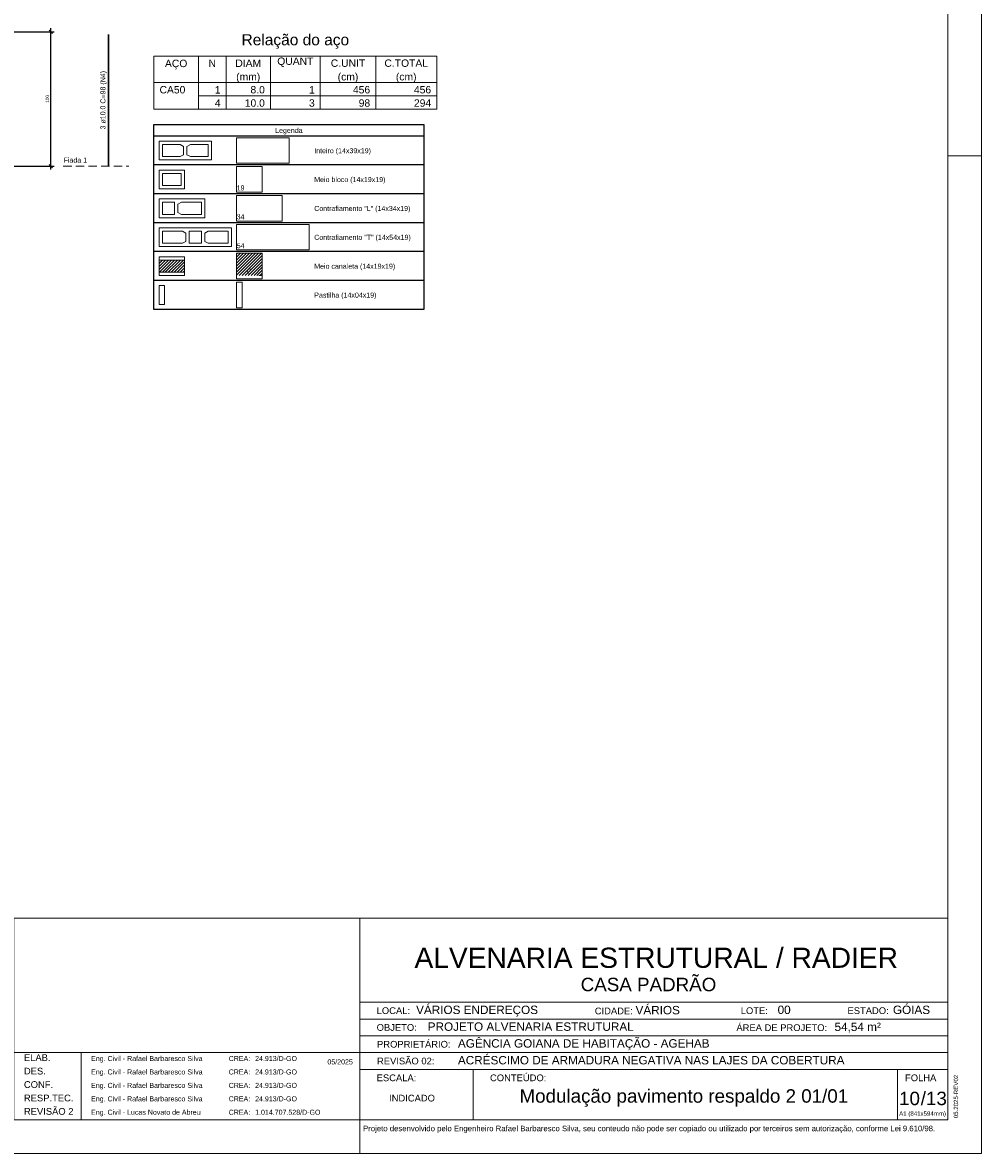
# Model space of a CAD drawing. Header units: millimetres. Extents: x 337 to 624, y -381 to -65.
# Tile 53 of 139: x 497 to 526, y -381 to -347. Entities that reach past the tile are written whole.
import ezdxf
from ezdxf.enums import TextEntityAlignment as Align

# ---------------------------------------------------------------- set-up
doc = ezdxf.new("R2010")
doc.units = ezdxf.units.MM
doc.header["$MEASUREMENT"] = 0
doc.linetypes.add('Dashed2', pattern=[0.375, 0.25, -0.125])
doc.linetypes.add('DOT', pattern=[6.35, 0, -6.35])
doc.layers.get('0').update_dxf_attribs({"lineweight": 5})
for name, color, linetype, lineweight in [('Armadura', 7, 'Continuous', 30), ('Cotas', 7, 'Continuous', 5), ('Descrição da armadura', 7, 'Continuous', 5), ('DI-Tabelas', 7, 'Continuous', 25), ('PA-Graute', 8, 'Continuous', 0), ('PA-Piso', 7, 'Continuous', 20), ('PE-Contrafiamento L', 1, 'Continuous', 13), ('PE-Contrafiamento T', 1, 'Continuous', 5), ('PE-Inteiro', 7, 'Continuous', 5), ('PE-Meio', 1, 'Continuous', 5), ('PE-Meio canaleta', 5, 'Continuous', 5), ('PE-Paredes', 1, 'Continuous', 5), ('PE-Pastilha', 3, 'Continuous', 5), ('PRANCHA 01', 7, 'Continuous', 20), ('Relação do aço', 7, 'Continuous', 0)]:
    doc.layers.add(name, color=color, linetype=linetype, lineweight=lineweight)
doc.layers.add('PDF_Text', color=7, linetype='Continuous')
doc.styles.add('Arial', font='arial.ttf')
doc.styles.add('PDF Arial', font='arial.ttf')
doc.dimstyles.new('UM_25.000000', dxfattribs={"dimtxt": 0.18, "dimasz": 0.1, "dimexe": 0.1, "dimexo": 0.2, "dimgap": 0, "dimtad": 1, "dimtih": 1, "dimtoh": 1, "dimdec": 1, "dimlfac": 25, "dimzin": 0, "dimdsep": 46, "dimtxsty": 'Standard', "dimcen": 0.09, "dimdle": 0.1, "dimadec": 1, "dimazin": 2, "dimtfac": 1, "dimtdec": 4, "dimtofl": 0, "dimtmove": 0, "dimatfit": 3, "dimfxl": 1, "dimtolj": 1, "dimarcsym": 0})
pattern_1 = [(45, (508.52946, -522.06415), (-0.044194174, 0.044194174), [])]

# ---------------------------------------------------------------- blocks, each defined once
blk = doc.blocks.new('Carimbo_Rafael_2022')
at = {"color": 0}
for p, q in [((524.018, -54.927), (551.818, -54.927)), ((524.018, -60.927), (551.818, -60.927))]:
    blk.add_line(p, q, dxfattribs=at)
for p, q in [((524.018, -54.927), (524.018, -60.927)), ((524.018, -54.927), (524.018, -60.927)), ((534.318, -54.927), (534.318, -60.927)), ((534.318, -54.927), (534.318, -60.927)), ((551.818, -54.927), (551.818, -60.927)), ((534.318, -57.427), (551.818, -57.427)), ((534.318, -57.927), (551.818, -57.927)), ((534.318, -58.427), (551.818, -58.427)), ((524.018, -58.927), (534.318, -58.927)), ((526.018, -58.927), (526.018, -60.927)), ((534.318, -58.927), (551.818, -58.927)), ((534.318, -59.427), (551.818, -59.427)), ((537.692, -59.427), (537.692, -60.927)), ((550.318, -59.427), (550.318, -60.927))]:
    blk.add_line(p, q)
at = {"color": 152, "true_color": 0x0063c7, "style": 'Arial'}
for s, height, p in [('ALVENARIA ESTRUTURAL / RADIER', 0.6, (535.944, -56.402)), ('CASA PADRÃO', 0.4, (540.891, -57.098)), ('VÁRIOS ENDEREÇOS', 0.25, (535.992, -57.777)), ('VÁRIOS', 0.25, (542.524, -57.786)), ('00', 0.25, (546.753, -57.777)), ('GÓIAS', 0.25, (550.185, -57.777)), ('PROJETO ALVENARIA ESTRUTURAL', 0.25, (536.338, -58.277)), ('54,54 m²', 0.25, (548.448, -58.284)), ('AGÊNCIA GOIANA DE HABITAÇÃO - AGEHAB', 0.25, (537.237, -58.777)), ('ACRÉSCIMO DE ARMADURA NEGATIVA NAS LAJES DA COBERTURA', 0.25, (537.237, -59.277)), ('INDICADO', 0.2, (535.187, -60.381)), ('/13', 0.4, (551.013, -60.49))]:
    blk.add_text(s, height=height, dxfattribs=at).set_placement(p)
at = {"style": 'Arial'}
for s, height, p in [('LOCAL:', 0.2, (534.818, -57.777)), ('CIDADE:', 0.2, (541.31, -57.786)), ('LOTE:', 0.2, (545.656, -57.777)), ('ESTADO:', 0.2, (548.833, -57.777)), ('OBJETO:', 0.2, (534.818, -58.277)), ('ÁREA DE PROJETO:', 0.2, (545.526, -58.284)), ('PROPRIETÁRIO:', 0.2, (534.829, -58.777)), ('ELAB.', 0.2, (524.318, -59.177)), ('Eng. Civil - Rafael Barbaresco Silva', 0.15, (526.318, -59.177)), ('CREA:', 0.15, (530.414, -59.177)), ('24.913/D-GO', 0.15, (531.2, -59.177)), ('05/2025', 0.15, (533.352, -59.277)), ('REVISÃO 02:', 0.2, (534.829, -59.277)), ('DES.', 0.2, (524.318, -59.577)), ('Eng. Civil - Rafael Barbaresco Silva', 0.15, (526.318, -59.577)), ('CREA:', 0.15, (530.414, -59.577)), ('24.913/D-GO', 0.15, (531.2, -59.577)), ('ESCALA:', 0.2, (534.818, -59.777)), ('CONTEÚDO:', 0.2, (538.192, -59.777)), (' FOLHA', 0.2, (550.468, -59.777)), ('CONF.', 0.2, (524.318, -59.977)), ('Eng. Civil - Rafael Barbaresco Silva', 0.15, (526.318, -59.977)), ('CREA:', 0.15, (530.414, -59.977)), ('24.913/D-GO', 0.15, (531.2, -59.977)), ('RESP.TEC.', 0.2, (524.318, -60.377)), ('Eng. Civil - Rafael Barbaresco Silva', 0.15, (526.318, -60.377)), ('CREA:', 0.15, (530.414, -60.377)), ('24.913/D-GO', 0.15, (531.2, -60.377)), ('REVISÃO 2', 0.2, (524.318, -60.777)), ('Eng. Civil - Lucas Novato de Abreu', 0.15, (526.318, -60.777)), ('CREA:', 0.15, (530.414, -60.777)), ('1.014.707.528/D-GO', 0.15, (531.2, -60.777))]:
    blk.add_text(s, height=height, dxfattribs=at).set_placement(p)
at = {"layer": 'PDF_Text', "insert": (552.128, -60.879), "char_height": 0.13, "attachment_point": 7, "rotation": 90, "line_spacing_factor": 0.76943, "style": 'PDF Arial'}
blk.add_mtext('05.2025-REV02', dxfattribs=at)
at = {"layer": 'PDF_Text', "insert": (550.371, -60.845), "char_height": 0.13, "attachment_point": 7, "line_spacing_factor": 0.76943, "style": 'PDF Arial'}
blk.add_mtext('A1 (841x594mm)', dxfattribs=at)
at = {"layer": 'PDF_Text', "insert": (534.414, -61.318), "char_height": 0.165, "attachment_point": 7, "style": 'PDF Arial'}
blk.add_mtext('Projeto desenvolvido pelo Engenheiro Rafael Barbaresco Silva, seu conteudo não pode ser copiado ou utilizado por terceiros sem autorização, conforme Lei 9.610/98.', dxfattribs=at)
blk = doc.blocks.new('_Oblique')
at = {"color": 0, "linetype": 'ByBlock', "lineweight": -2}
blk.add_line((-0.5, -0.5), (0.5, 0.5), dxfattribs=at)
blk = doc.blocks.new('*D295')
at = {"layer": 'Cotas', "color": 0, "lineweight": -2, "transparency": 16777216}
for p, q in [((496.885, -347.759), (498.15, -347.759)), ((498.05, -351.859), (498.05, -347.659)), ((496.885, -351.759), (498.15, -351.759))]:
    blk.add_line(p, q, dxfattribs=at)
at = {"layer": 'Defpoints', "color": 0, "transparency": 16777216}
for p in [(496.785, -347.759), (498.05, -347.759), (496.785, -351.759)]:
    blk.add_point(p, dxfattribs=at)
at = {"layer": 'Cotas', "color": 0, "lineweight": -2, "transparency": 16777216, "xscale": 0.1, "yscale": 0.1, "zscale": 0.1}
for p, rotation in [((498.05, -347.759), 90), ((498.05, -351.759), 270)]:
    blk.add_blockref('_Oblique', p, dxfattribs=dict(at, rotation=rotation))
at = {"layer": 'Cotas', "transparency": 16777216, "insert": (497.95, -349.759), "char_height": 0.1, "attachment_point": 5, "rotation": 90, "style": 'Arial'}
blk.add_mtext('\\A1;100', dxfattribs=at)

msp = doc.modelspace()

# ---------------------------------------------------------------- hatches: boundary and pattern name
at = {"layer": 'PA-Graute', "linetype": 'Continuous'}
h = msp.add_hatch(dxfattribs=at)
h.set_pattern_fill('ANSI31', color=8, scale=0.5, style=0)
h.set_pattern_definition(pattern_1)
h.paths.add_polyline_path([(503.5849, -354.358), (504.3449, -354.358), (504.3449, -355.018), (503.5849, -355.018)])
h = msp.add_hatch(dxfattribs=at)
h.set_pattern_fill('ANSI31', color=8, scale=0.5, style=0)
h.set_pattern_definition(pattern_1)
h.paths.add_polyline_path([(501.2749, -354.558), (502.0349, -354.558), (502.0349, -354.918), (501.2749, -354.918)])

# ---------------------------------------------------------------- linework, layer by layer
at = {"layer": 'Armadura'}
msp.add_line((499.7749, -351.759), (499.7749, -347.839), dxfattribs=at)
at = {"layer": 'DI-Tabelas'}
for p, q in [((501.1249, -350.868), (501.1249, -350.519)), ((501.1249, -350.519), (509.156, -350.519)), ((509.156, -350.519), (509.156, -350.868)), ((509.156, -350.868), (501.1249, -350.868)), ((501.1249, -351.728), (501.1249, -350.868)), ((509.156, -350.868), (509.156, -351.728)), ((503.4349, -351.728), (501.1249, -351.728)), ((501.1249, -352.588), (501.1249, -351.728)), ((505.7449, -351.728), (503.4349, -351.728)), ((509.156, -351.728), (505.7449, -351.728)), ((509.156, -351.728), (509.156, -352.588)), ((503.4349, -352.588), (501.1249, -352.588)), ((501.1249, -353.448), (501.1249, -352.588)), ((505.7449, -352.588), (503.4349, -352.588)), ((509.156, -352.588), (505.7449, -352.588)), ((509.156, -352.588), (509.156, -353.448)), ((503.4349, -353.448), (501.1249, -353.448)), ((501.1249, -354.308), (501.1249, -353.448)), ((505.7449, -353.448), (503.4349, -353.448)), ((509.156, -353.448), (505.7449, -353.448)), ((509.156, -353.448), (509.156, -354.308)), ((503.4349, -354.308), (501.1249, -354.308)), ((501.1249, -355.168), (501.1249, -354.308)), ((505.7449, -354.308), (503.4349, -354.308)), ((509.156, -354.308), (505.7449, -354.308)), ((509.156, -354.308), (509.156, -355.168)), ((503.4349, -355.168), (501.1249, -355.168)), ((501.1249, -356.028), (501.1249, -355.168)), ((505.7449, -355.168), (503.4349, -355.168)), ((509.156, -355.168), (505.7449, -355.168)), ((509.156, -355.168), (509.156, -356.028)), ((503.4349, -356.028), (501.1249, -356.028)), ((505.7449, -356.028), (503.4349, -356.028)), ((509.156, -356.028), (505.7449, -356.028))]:
    msp.add_line(p, q, dxfattribs=at)
at = {"layer": 'PA-Piso'}
msp.add_line((479.9845, -351.759), (497.8249, -351.759), dxfattribs=at)
at = {"layer": 'PA-Piso', "linetype": 'Dashed2'}
msp.add_line((498.4249, -351.759), (500.3749, -351.759), dxfattribs=at)
at = {"layer": 'PE-Contrafiamento L', "linetype": 'Continuous'}
for p, q in [((501.2749, -352.738), (502.6349, -352.738)), ((501.2749, -353.298), (501.2749, -352.738)), ((502.6349, -352.738), (502.6349, -353.298)), ((503.5849, -352.638), (504.9449, -352.638)), ((503.5849, -353.398), (503.5849, -352.638)), ((504.9449, -352.638), (504.9449, -353.398)), ((502.6349, -353.298), (501.2749, -353.298)), ((504.9449, -353.398), (503.5849, -353.398))]:
    msp.add_line(p, q, dxfattribs=at)
at = {"layer": 'PE-Contrafiamento L', "linetype": 'Continuous', "lineweight": 5}
for p, q in [((501.3749, -352.838), (501.7349, -352.838)), ((501.3749, -353.198), (501.3749, -352.838)), ((501.7349, -352.838), (501.7349, -353.198)), ((501.8349, -352.894), (501.9389, -352.838)), ((501.9389, -352.838), (502.5349, -352.838)), ((502.5349, -352.838), (502.5349, -353.198)), ((501.8349, -353.142), (501.8349, -352.894)), ((501.9389, -353.198), (501.8349, -353.142)), ((501.7349, -353.198), (501.3749, -353.198)), ((502.5349, -353.198), (501.9389, -353.198))]:
    msp.add_line(p, q, dxfattribs=at)
at = {"layer": 'PE-Contrafiamento T', "linetype": 'Continuous'}
for p, q in [((503.5849, -353.498), (505.7449, -353.498)), ((503.5849, -354.258), (503.5849, -353.498)), ((505.7449, -353.498), (505.7449, -354.258)), ((501.2749, -353.598), (503.4349, -353.598)), ((501.2749, -354.158), (501.2749, -353.598)), ((503.4349, -353.598), (503.4349, -354.158)), ((503.4349, -354.158), (501.2749, -354.158)), ((505.7449, -354.258), (503.5849, -354.258))]:
    msp.add_line(p, q, dxfattribs=at)
at = {"layer": 'PE-Contrafiamento T', "linetype": 'Continuous', "lineweight": 5}
for p, q in [((501.3749, -353.698), (501.9709, -353.698)), ((501.3749, -354.058), (501.3749, -353.698)), ((501.9709, -353.698), (502.0749, -353.754)), ((502.0749, -353.754), (502.0749, -354.002)), ((502.1749, -353.698), (502.5349, -353.698)), ((502.1749, -354.058), (502.1749, -353.698)), ((502.5349, -353.698), (502.5349, -354.058)), ((502.6349, -353.754), (502.7389, -353.698)), ((502.6349, -354.002), (502.6349, -353.754)), ((502.7389, -353.698), (503.3349, -353.698)), ((503.3349, -353.698), (503.3349, -354.058)), ((501.9709, -354.058), (501.3749, -354.058)), ((502.0749, -354.002), (501.9709, -354.058)), ((502.5349, -354.058), (502.1749, -354.058)), ((502.7389, -354.058), (502.6349, -354.002)), ((503.3349, -354.058), (502.7389, -354.058))]:
    msp.add_line(p, q, dxfattribs=at)
at = {"layer": 'PE-Inteiro', "linetype": 'Continuous'}
for p, q in [((501.2749, -351.018), (502.8349, -351.018)), ((501.2749, -351.578), (501.2749, -351.018)), ((502.8349, -351.018), (502.8349, -351.578)), ((503.5849, -350.918), (505.1449, -350.918)), ((503.5849, -351.678), (503.5849, -350.918)), ((505.1449, -350.918), (505.1449, -351.678)), ((502.8349, -351.578), (501.2749, -351.578)), ((505.1449, -351.678), (503.5849, -351.678))]:
    msp.add_line(p, q, dxfattribs=at)
at = {"layer": 'PE-Inteiro', "linetype": 'Continuous', "lineweight": 5}
for p, q in [((501.3749, -351.118), (501.9009, -351.118)), ((501.3749, -351.478), (501.3749, -351.118)), ((501.9009, -351.118), (502.0049, -351.174)), ((502.1049, -351.174), (502.2089, -351.118)), ((502.2089, -351.118), (502.7349, -351.118)), ((502.7349, -351.118), (502.7349, -351.478)), ((501.9009, -351.478), (501.3749, -351.478)), ((502.0049, -351.422), (501.9009, -351.478)), ((502.0049, -351.174), (502.0049, -351.422)), ((502.1049, -351.422), (502.1049, -351.174)), ((502.2089, -351.478), (502.1049, -351.422)), ((502.7349, -351.478), (502.2089, -351.478))]:
    msp.add_line(p, q, dxfattribs=at)
at = {"layer": 'PE-Meio', "linetype": 'Continuous'}
for p, q in [((503.5849, -351.778), (504.3449, -351.778)), ((503.5849, -352.538), (503.5849, -351.778)), ((504.3449, -351.778), (504.3449, -352.538)), ((501.2749, -351.878), (502.0349, -351.878)), ((501.2749, -352.438), (501.2749, -351.878)), ((502.0349, -351.878), (502.0349, -352.438)), ((502.0349, -352.438), (501.2749, -352.438)), ((504.3449, -352.538), (503.5849, -352.538))]:
    msp.add_line(p, q, dxfattribs=at)
at = {"layer": 'PE-Meio', "linetype": 'Continuous', "lineweight": 5}
for p, q in [((501.3749, -351.978), (501.9349, -351.978)), ((501.3749, -352.338), (501.3749, -351.978)), ((501.9349, -351.978), (501.9349, -352.338)), ((501.9349, -352.338), (501.3749, -352.338))]:
    msp.add_line(p, q, dxfattribs=at)
at = {"layer": 'PE-Meio canaleta', "linetype": 'Continuous'}
for p, q in [((501.2749, -354.458), (502.0349, -354.458)), ((501.2749, -355.018), (501.2749, -354.458)), ((502.0349, -354.458), (502.0349, -355.018)), ((503.5849, -354.358), (504.3449, -354.358)), ((503.5849, -355.118), (503.5849, -354.358)), ((504.3449, -354.358), (504.3449, -355.118)), ((502.0349, -355.018), (501.2749, -355.018)), ((504.3449, -355.118), (503.5849, -355.118))]:
    msp.add_line(p, q, dxfattribs=at)
at = {"layer": 'PE-Meio canaleta', "color": 5, "linetype": 'DOT', "lineweight": 5}
for p, q in [((503.5849, -354.358), (504.3449, -354.358)), ((503.5849, -355.018), (503.5849, -354.358)), ((504.3449, -354.358), (504.3449, -355.018)), ((504.3449, -355.018), (503.5849, -355.018))]:
    msp.add_line(p, q, dxfattribs=at)
at = {"layer": 'PE-Meio canaleta', "linetype": 'Continuous', "lineweight": 5}
for p, q in [((501.2749, -354.558), (502.0349, -354.558)), ((501.2749, -354.918), (501.2749, -354.558)), ((502.0349, -354.558), (502.0349, -354.918)), ((502.0349, -354.918), (501.2749, -354.918))]:
    msp.add_line(p, q, dxfattribs=at)
at = {"layer": 'PE-Pastilha', "linetype": 'Continuous'}
for p, q in [((501.2749, -355.318), (501.4349, -355.318)), ((501.2749, -355.878), (501.2749, -355.318)), ((501.4349, -355.318), (501.4349, -355.878)), ((503.5849, -355.218), (503.7449, -355.218)), ((503.5849, -355.978), (503.5849, -355.218)), ((503.7449, -355.218), (503.7449, -355.978)), ((501.4349, -355.878), (501.2749, -355.878)), ((503.7449, -355.978), (503.5849, -355.978))]:
    msp.add_line(p, q, dxfattribs=at)
at = {"layer": 'PRANCHA 01'}
msp.add_line((524.753, -351.4573), (525.753, -351.4573), dxfattribs=at)
msp.add_line((524.753, -351.4573), (525.753, -351.4573), dxfattribs=at)
for points in [[(441.653, -381.1573), (525.753, -381.1573), (525.753, -321.7573), (441.653, -321.7573), (441.653, -381.1573)], [(525.753, -351.4573), (524.753, -351.4573)], [(525.753, -351.4573), (524.753, -351.4573)], [(507.253, -380.1573), (507.253, -381.1573)], [(507.253, -380.1573), (507.253, -381.1573)]]:
    msp.add_lwpolyline(points, dxfattribs=at)
msp.add_lwpolyline([(444.153, -380.1573), (524.753, -380.1573), (524.753, -322.7573), (444.153, -322.7573)], close=True, dxfattribs=at)
at = {"layer": 'Relação do aço'}
for p, q in [((501.1249, -348.485), (509.5399, -348.485)), ((501.1249, -348.485), (501.1249, -349.277)), ((502.4449, -348.485), (502.4449, -349.277)), ((503.2699, -348.485), (503.2699, -349.277)), ((504.5899, -348.485), (504.5899, -349.277)), ((506.0749, -348.485), (506.0749, -349.277)), ((507.7249, -348.485), (507.7249, -349.277)), ((509.5399, -348.485), (509.5399, -349.277)), ((501.1249, -349.277), (509.5399, -349.277)), ((501.1249, -349.277), (509.5399, -349.277)), ((501.1249, -349.277), (501.1249, -350.069)), ((502.4449, -349.277), (502.4449, -350.069)), ((503.2699, -349.277), (503.2699, -350.069)), ((504.5899, -349.277), (504.5899, -350.069)), ((506.0749, -349.277), (506.0749, -350.069)), ((507.7249, -349.277), (507.7249, -350.069)), ((509.5399, -349.277), (509.5399, -350.069)), ((502.4449, -349.673), (509.5399, -349.673)), ((501.1249, -350.069), (509.5399, -350.069))]:
    msp.add_line(p, q, dxfattribs=at)

# ---------------------------------------------------------------- block references
msp.add_blockref('Carimbo_Rafael_2022', (-27.0649, -319.2307))

# ---------------------------------------------------------------- texts
at = {"color": 152, "true_color": 0x0063c7, "style": 'Arial'}
msp.add_text('Modulação pavimento respaldo 2 01/01', height=0.4, dxfattribs=at).set_placement((516.8968, -379.6476), align=Align.CENTER)
msp.add_text('10', height=0.4, dxfattribs=at).set_placement((523.303, -379.7213))
at = {"layer": 'Descrição da armadura', "insert": (499.7249, -349.799), "char_height": 0.15, "width": 3.481784, "attachment_point": 8, "rotation": 90.00021, "line_spacing_factor": 0.9, "style": 'Arial'}
msp.add_mtext('3 ø10.0 C=98 (N4)', dxfattribs=at)
at = {"layer": 'DI-Tabelas', "char_height": 0.15, "line_spacing_factor": 0.6, "style": 'Arial'}
for s, insert, width, attachment_point in [('Legenda', (505.1404, -350.818), 1.631021, 8), ('Inteiro (14x39x19)', (505.8949, -351.4225), 3.377058, 7), ('Meio bloco (14x19x19)', (505.8949, -352.2825), 4.239101, 7), ('Contrafiamento "L" (14x34x19)', (505.8949, -353.1425), 5.724466, 7), ('Contrafiamento "T" (14x54x19)', (505.8949, -354.0025), 5.747561, 7), ('Meio canaleta (14x19x19)', (505.8949, -354.8625), 4.821494, 7), ('Pastilha (14x04x19)', (505.8949, -355.7225), 3.703582, 7)]:
    msp.add_mtext(s, dxfattribs=dict(at, insert=insert, width=width, attachment_point=attachment_point))
at = {"layer": 'PE-Contrafiamento L', "insert": (503.5853, -353.3485), "char_height": 0.15, "width": 0.466006, "attachment_point": 7, "line_spacing_factor": 0.6, "style": 'Arial'}
msp.add_mtext('34', dxfattribs=at)
at = {"layer": 'PE-Contrafiamento T', "insert": (503.5853, -354.2085), "char_height": 0.15, "width": 0.466006, "attachment_point": 7, "line_spacing_factor": 0.6, "style": 'Arial'}
msp.add_mtext('54', dxfattribs=at)
at = {"layer": 'PE-Meio', "insert": (503.5853, -352.4885), "char_height": 0.15, "width": 0.466006, "attachment_point": 7, "line_spacing_factor": 0.6, "style": 'Arial'}
msp.add_mtext('19', dxfattribs=at)
at = {"layer": 'PE-Meio canaleta', "insert": (503.9649, -354.9685), "char_height": 0.15, "width": 0.302744, "attachment_point": 8, "line_spacing_factor": 0.6, "style": 'Arial'}
msp.add_mtext('C', dxfattribs=at)
at = {"layer": 'PE-Paredes', "insert": (498.4349, -351.6595), "char_height": 0.15, "width": 1.437561, "attachment_point": 7, "line_spacing_factor": 0.9, "style": 'Arial'}
msp.add_mtext('Fiada 1', dxfattribs=at)
at = {"layer": 'Relação do aço', "line_spacing_factor": 0.9, "style": 'Arial'}
for s, insert, char_height, width, attachment_point in [('Relação do aço', (505.3324, -348.265), 0.33, 6.406326, 8), ('AÇO', (501.7849, -348.881), 0.22, 1.332409, 8), ('N', (502.8574, -348.8084), 0.22, 0.444024, 8), ('DIAM', (503.9299, -348.8084), 0.22, 1.536982, 8), ('QUANT', (505.3324, -348.8084), 0.22, 2.152043, 8), ('C.UNIT', (506.8999, -348.8084), 0.22, 2.049085, 8), ('C.TOTAL', (508.6324, -348.8084), 0.22, 2.596067, 8), ('(mm)', (503.9299, -349.277), 0.22, 1.433354, 8), ('(cm)', (506.8999, -349.277), 0.22, 1.22878, 8), ('(cm)', (508.6324, -349.277), 0.22, 1.22878, 8), ('CA50', (501.2899, -349.6004), 0.22, 1.537652, 7), ('1', (503.1049, -349.6004), 0.22, 0.341738, 9), ('8.0', (504.4249, -349.6004), 0.22, 0.854177, 9), ('1', (505.9099, -349.6004), 0.22, 0.341738, 9), ('456', (507.5599, -349.6004), 0.22, 1.025213, 9), ('456', (509.3749, -349.6004), 0.22, 1.025213, 9), ('4', (503.1049, -349.9964), 0.22, 0.341738, 9), ('10.0', (504.4249, -349.9964), 0.22, 1.195915, 9), ('3', (505.9099, -349.9964), 0.22, 0.341738, 9), ('98', (507.5599, -349.9964), 0.22, 0.683476, 9), ('294', (509.3749, -349.9964), 0.22, 1.025213, 9)]:
    msp.add_mtext(s, dxfattribs=dict(at, insert=insert, char_height=char_height, width=width, attachment_point=attachment_point))

# ---------------------------------------------------------------- dimensions: what is measured, and where the dimension line sits
at = {"layer": 'Cotas'}
dim = msp.add_linear_dim(base=(498.0499, -347.759), p1=(496.7849, -351.759), p2=(496.7849, -347.759), angle=90, dimstyle='UM_25.000000', override={"dimtxt": 0.1, "dimasz": 0.1, "dimexe": 0.1, "dimexo": 0.1, "dimtad": 1, "dimtih": 0, "dimtoh": 0, "dimdec": 1, "dimlfac": 25, "dimzin": 8, "dimtxsty": 'Arial', "dimblk": 'Oblique', "dimblk1": 'Oblique', "dimblk2": 'Oblique', "dimsah": 1, "dimdle": 0.1, "dimse1": 0, "dimse2": 0, "dimclrt": 256, "dimadec": 1, "dimazin": 3, "dimtmove": 2, "dimldrblk": 'Oblique'}, dxfattribs=at)
dim.commit()
dim.dimension.update_dxf_attribs({"geometry": '*D295', "text_midpoint": (497.9499, -349.759), "dimtype": 160, "text_rotation": 90})

doc.saveas('drawing.dxf')
